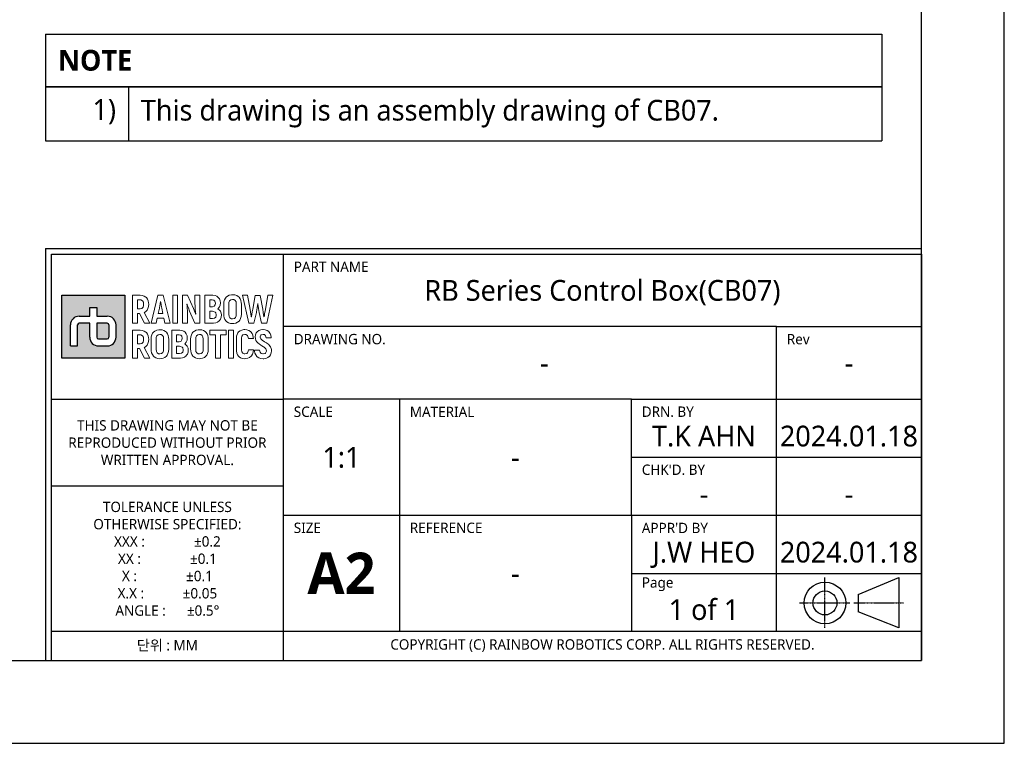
# Model space of a CAD drawing. Header units: millimetres. Extents: x 0 to 2376, y 0 to 1680.
# Tile 39 of 61: x 1704 to 2376, y 0 to 494. Entities that reach past the tile are written whole.
import ezdxf
from ezdxf.enums import TextEntityAlignment as Align

# ---------------------------------------------------------------- set-up
doc = ezdxf.new("R2010")
doc.units = ezdxf.units.MM
doc.header["$LTSCALE"] = 0.2
doc.linetypes.add('CENTER2', pattern=[1.125, 0.75, -0.125, 0.125, -0.125])
for name, color, linetype in [('02_Center Line', 1, 'CENTER2'), ('05_Section Line', 3, 'Continuous'), ('09_Table Line', 2, 'Continuous'), ('10_Drawing Template', 2, 'Continuous')]:
    doc.layers.add(name, color=color, linetype=linetype)
doc.layers.add('14_Mark', color=7, linetype='Continuous', true_color=0xe03c31)
doc.styles.add('Rainbow-2.5 Style', font='malgunsl.ttf')
doc.styles.add('Rainbow-4.0 Style', font='malgunsl.ttf')

# ---------------------------------------------------------------- blocks, each defined once
blk = doc.blocks.new('A$C5c51ae111123')
at = {"layer": '14_Mark'}
h = blk.add_hatch(color=256, dxfattribs=at)
h.dxf.hatch_style = 1
h.paths.add_polyline_path([(443.88, 76.44), (433.14, 76.44), (433.14, 65.7), (443.88, 65.7)])
h.paths.add_polyline_path([(439.1, 74.35), (439.1, 72.86), (440.9, 72.86, -0.414214), (442.38, 71.37), (442.38, 69.27, -0.414214), (440.9, 67.79), (439.39, 67.79, -0.414214), (437.91, 69.27), (437.91, 71.66), (436.12, 71.66, 0.414214), (435.82, 71.37), (435.82, 67.79), (434.63, 67.79), (434.63, 71.37, -0.414214), (436.11, 72.86), (437.91, 72.86), (437.91, 74.35)], flags=16)
h.paths.add_polyline_path([(440.89, 71.66, -0.414214), (441.19, 71.37), (441.19, 69.28, -0.414214), (440.89, 68.98), (439.4, 68.98, -0.414214), (439.1, 69.28), (439.1, 71.66)], flags=0)
h = blk.add_hatch(color=256, dxfattribs=at)
h.dxf.hatch_style = 1
h.paths.add_polyline_path([(441.19, 71.37, 0.414214), (440.89, 71.66), (439.1, 71.66), (439.1, 69.28, 0.414214), (439.4, 68.98), (440.89, 68.98, 0.414214), (441.19, 69.28)])
at = {"linetype": 'Continuous'}
for p, q in [((569.03, 25.37), (576.01, 28.26)), ((576.01, 28.26), (576.01, 19.67)), ((569.03, 25.37), (569.03, 22.41)), ((576.01, 19.67), (569.03, 22.41))]:
    blk.add_line(p, q, dxfattribs=at)
blk.add_lwpolyline([(0, 0), (594, 0), (594, 420), (0, 420)], close=True)
at = {"lineweight": 0}
for points in [[(446.5, 76.44), (445.19, 76.44), (445.19, 71.66), (446.03, 71.66), (446.03, 73.33), (446.41, 73.33)], [(446.49, 75.64), (446.65, 75.62), (446.91, 75.5), (447.06, 75.26), (447.11, 74.89), (447.1, 74.69), (447, 74.37), (446.8, 74.19), (446.49, 74.12), (446.03, 74.12)], [(446.03, 74.12), (446.03, 75.64), (446.49, 75.64)], [(447.77, 75.77), (447.59, 76.03), (447.48, 76.13), (447.21, 76.3), (446.88, 76.4), (446.5, 76.44)], [(447.7, 73.88), (447.85, 74.17), (447.94, 74.5), (447.97, 74.89), (447.96, 75.11), (447.9, 75.47), (447.77, 75.77)], [(450.45, 76.44), (449.55, 76.44), (448.38, 71.66), (449.25, 71.66), (449.44, 72.53), (450.56, 72.53)], [(450.56, 72.53), (450.75, 71.66), (451.62, 71.66), (450.45, 76.44)], [(454.6, 76.44), (453.76, 76.44), (453.76, 71.66), (454.59, 71.66), (454.59, 73.11), (454.58, 73.47), (454.57, 73.83), (454.55, 74.18), (454.52, 74.54), (454.49, 74.88), (454.51, 74.9)], [(455.97, 73.22), (455.94, 73.31), (455.8, 73.68), (455.71, 73.9), (455.59, 74.19), (454.6, 76.44)], [(455.87, 71.66), (456.7, 71.66), (456.7, 76.44)], [(456.7, 76.44), (455.87, 76.44), (455.87, 74.98), (455.88, 74.67), (455.89, 74.33), (455.92, 73.97), (455.95, 73.61), (455.99, 73.24), (455.97, 73.22)], [(458.94, 76.44), (457.55, 76.44), (457.55, 71.66), (458.98, 71.66), (459.05, 71.67), (459.41, 71.72), (459.72, 71.85), (459.99, 72.05), (460.04, 72.1), (460.22, 72.37)], [(458.81, 75.64), (459.08, 75.6), (459.28, 75.41), (459.35, 75.07), (459.31, 74.77), (459.14, 74.55), (458.84, 74.47), (458.38, 74.47)], [(458.38, 74.47), (458.38, 75.64), (458.81, 75.64)], [(460.04, 75.81), (459.85, 76.07), (459.62, 76.26), (459.3, 76.39), (458.94, 76.44)], [(460.04, 74.43), (460.16, 74.74), (460.2, 75.11), (460.2, 75.12), (460.16, 75.49), (460.04, 75.81)], [(462.28, 76.51), (462.08, 76.5), (461.73, 76.44), (461.43, 76.3), (461.18, 76.09), (461.05, 75.92), (460.9, 75.62), (460.81, 75.29), (460.78, 74.9), (460.78, 73.2), (460.79, 72.93), (460.87, 72.58), (460.99, 72.27)], [(460.99, 72.27), (461.18, 72.01), (461.3, 71.89), (461.58, 71.72), (461.91, 71.62), (462.28, 71.59), (462.49, 71.6), (462.84, 71.66), (463.13, 71.81), (463.39, 72.01), (463.52, 72.18), (463.66, 72.47), (463.75, 72.81), (463.78, 73.2), (463.78, 74.9), (463.77, 75.17), (463.7, 75.52), (463.57, 75.83)], [(462.28, 72.39), (462.08, 72.42), (461.84, 72.56), (461.7, 72.82), (461.64, 73.2), (461.64, 74.9), (461.66, 75.17), (461.78, 75.47), (461.98, 75.64), (462.28, 75.71)], [(463.57, 75.83), (463.39, 76.09), (463.26, 76.2), (462.99, 76.38), (462.66, 76.48), (462.28, 76.51)], [(462.28, 75.71), (462.49, 75.68), (462.73, 75.54), (462.87, 75.28), (462.92, 74.9), (462.92, 73.2), (462.9, 72.94), (462.79, 72.64), (462.59, 72.46), (462.28, 72.39)], [(464.85, 76.44), (463.98, 76.44), (465.05, 71.66)], [(465.48, 72.72), (465.46, 72.89), (465.42, 73.2), (465.35, 73.58), (465.28, 74.01), (464.85, 76.44)], [(467.02, 76.36), (466.14, 76.36), (465.72, 74.03), (465.65, 73.61), (465.58, 73.16), (465.53, 72.87), (465.51, 72.72), (465.48, 72.72)], [(467.65, 72.72), (467.64, 72.82), (467.59, 73.08), (467.53, 73.48), (467.44, 74.03), (467.02, 76.36)], [(467.22, 71.66), (468.11, 71.66), (469.18, 76.44)], [(469.18, 76.44), (468.31, 76.44), (467.89, 74.01), (467.83, 73.7), (467.76, 73.31), (467.71, 72.98), (467.68, 72.72), (467.65, 72.72)], [(449.61, 73.33), (449.8, 74.21), (449.82, 74.3), (449.87, 74.61), (449.93, 74.97), (449.99, 75.38), (450.01, 75.38)], [(450.01, 75.38), (450.04, 75.21), (450.1, 74.77), (450.16, 74.44), (450.2, 74.21), (450.39, 73.33), (449.61, 73.33)], [(454.51, 74.9), (454.52, 74.85), (454.61, 74.63), (454.75, 74.26), (454.95, 73.74), (455.87, 71.66)], [(460.22, 73.69), (460.05, 73.91), (459.76, 74.11), (459.84, 74.17), (460.04, 74.43)], [(465.05, 71.66), (465.94, 71.66), (466.34, 73.5), (466.36, 73.62), (466.43, 73.96), (466.48, 74.3), (466.53, 74.67), (466.57, 75.05), (466.6, 75.05)], [(466.6, 75.05), (466.61, 74.9), (466.65, 74.55), (466.69, 74.19), (466.75, 73.84), (466.82, 73.5), (467.22, 71.66)], [(446.41, 73.33), (447.26, 71.66), (448.18, 71.66), (447.22, 73.48)], [(447.22, 73.48), (447.23, 73.48), (447.49, 73.65), (447.7, 73.88)], [(458.85, 73.69), (459.05, 73.67), (459.34, 73.53), (459.43, 73.41), (459.51, 73.06), (459.51, 72.99), (459.42, 72.69), (459.2, 72.51), (458.85, 72.46), (458.38, 72.46)], [(458.38, 72.46), (458.38, 73.69), (458.85, 73.69)], [(460.22, 72.37), (460.34, 72.69), (460.37, 73.06), (460.34, 73.37), (460.22, 73.69)], [(446.5, 70.46), (445.19, 70.46), (445.19, 65.7), (446.03, 65.7), (446.03, 67.36), (446.41, 67.36)], [(446.49, 69.67), (446.65, 69.65), (446.91, 69.53), (447.06, 69.29), (447.11, 68.92), (447.1, 68.71), (447, 68.41), (446.8, 68.22), (446.49, 68.16), (446.03, 68.16)], [(446.03, 68.16), (446.03, 69.67), (446.49, 69.67)], [(447.77, 69.81), (447.59, 70.06), (447.48, 70.16), (447.21, 70.33), (446.88, 70.43), (446.5, 70.46)], [(447.7, 67.91), (447.85, 68.2), (447.94, 68.53), (447.97, 68.93), (447.96, 69.14), (447.9, 69.5), (447.77, 69.81)], [(449.88, 70.55), (449.68, 70.54), (449.33, 70.46), (449.03, 70.33), (448.78, 70.12), (448.64, 69.95), (448.5, 69.66), (448.41, 69.32), (448.38, 68.93), (448.38, 67.23), (448.39, 66.96), (448.46, 66.61), (448.59, 66.3)], [(448.59, 66.3), (448.78, 66.05), (448.9, 65.93), (449.18, 65.76), (449.5, 65.65), (449.88, 65.61), (450.08, 65.62), (450.43, 65.7), (450.73, 65.83), (450.98, 66.05), (451.11, 66.21), (451.26, 66.51), (451.35, 66.84), (451.38, 67.23), (451.38, 68.93), (451.36, 69.2), (451.3, 69.55), (451.17, 69.86)], [(449.88, 66.43), (449.67, 66.45), (449.44, 66.59), (449.29, 66.85), (449.24, 67.23), (449.24, 68.93), (449.26, 69.2), (449.37, 69.5), (449.58, 69.68), (449.88, 69.74)], [(451.17, 69.86), (450.98, 70.12), (450.86, 70.24), (450.58, 70.41), (450.25, 70.51), (449.88, 70.55)], [(449.88, 69.74), (450.09, 69.71), (450.33, 69.57), (450.47, 69.31), (450.51, 68.93), (450.51, 67.23), (450.49, 66.97), (450.38, 66.67), (450.18, 66.48), (449.88, 66.43)], [(453.29, 70.46), (451.89, 70.46), (451.89, 65.7), (453.4, 65.7), (453.76, 65.75), (454.07, 65.87), (454.34, 66.08), (454.38, 66.13), (454.57, 66.4)], [(453.16, 69.67), (453.43, 69.63), (453.63, 69.44), (453.7, 69.1), (453.65, 68.81), (453.49, 68.58), (453.19, 68.51), (452.73, 68.51)], [(452.73, 68.51), (452.73, 69.67), (453.16, 69.67)], [(454.39, 69.83), (454.2, 70.11), (453.96, 70.29), (453.65, 70.42), (453.29, 70.46)], [(454.38, 68.45), (454.51, 68.77), (454.55, 69.14), (454.55, 69.15), (454.51, 69.52), (454.39, 69.83)], [(456.63, 70.55), (456.43, 70.54), (456.08, 70.46), (455.78, 70.33), (455.53, 70.12), (455.39, 69.95), (455.25, 69.66), (455.16, 69.32), (455.13, 68.93), (455.13, 67.23), (455.14, 66.96), (455.21, 66.61), (455.34, 66.3)], [(455.34, 66.3), (455.53, 66.05), (455.66, 65.93), (455.93, 65.76), (456.26, 65.65), (456.63, 65.61), (456.83, 65.62), (457.18, 65.7), (457.48, 65.83), (457.73, 66.05), (457.87, 66.21), (458.02, 66.51), (458.1, 66.84), (458.13, 67.23), (458.13, 68.93), (458.12, 69.2), (458.05, 69.55), (457.92, 69.86)], [(456.63, 66.43), (456.42, 66.45), (456.19, 66.59), (456.04, 66.85), (455.99, 67.23), (455.99, 68.93), (456.01, 69.2), (456.12, 69.5), (456.33, 69.68), (456.63, 69.74)], [(457.92, 69.86), (457.73, 70.12), (457.61, 70.24), (457.33, 70.41), (457.01, 70.51), (456.63, 70.55)], [(456.63, 69.74), (456.84, 69.71), (457.08, 69.57), (457.22, 69.31), (457.26, 68.93), (457.26, 67.23), (457.25, 66.97), (457.14, 66.67), (456.93, 66.48), (456.63, 66.43)], [(463.05, 69.76), (462.96, 69.43), (462.93, 69.04), (462.93, 67.13), (462.93, 66.93), (463, 66.57), (463.12, 66.26), (463.31, 66.01), (463.39, 65.94), (463.65, 65.76), (463.98, 65.65), (464.36, 65.61), (464.52, 65.62), (464.88, 65.68), (465.19, 65.81), (465.44, 66.01), (465.53, 66.11), (465.7, 66.4)], [(464.36, 70.56), (464.23, 70.56), (463.87, 70.5), (463.56, 70.37), (463.31, 70.17), (463.21, 70.04), (463.05, 69.76)], [(464.36, 66.43), (464.28, 66.43), (464.01, 66.53), (463.85, 66.76), (463.79, 67.13), (463.79, 69.13), (463.87, 69.47), (464.06, 69.68), (464.35, 69.75)], [(464.35, 69.75), (464.53, 69.74), (464.82, 69.58), (464.91, 69.42), (464.99, 69.05), (465.83, 69.05), (465.81, 69.25), (465.74, 69.61), (465.61, 69.92), (465.42, 70.17), (465.34, 70.25), (465.07, 70.42), (464.74, 70.53), (464.36, 70.56)], [(467.49, 70.56), (467.46, 70.56), (467.09, 70.52), (466.77, 70.4), (466.51, 70.21), (466.31, 69.99), (466.18, 69.68), (466.14, 69.32), (466.17, 69.04), (466.28, 68.71), (466.4, 68.51), (466.64, 68.26), (466.8, 68.13), (467.1, 67.92), (467.27, 67.81), (467.56, 67.63), (467.66, 67.56), (467.91, 67.32), (467.95, 67.27), (468.05, 66.95), (468.05, 66.87), (467.91, 66.57), (467.84, 66.51), (467.49, 66.42)], [(468.76, 66.28), (468.89, 66.59), (468.93, 66.94), (468.91, 67.17), (468.83, 67.5), (468.75, 67.65), (468.55, 67.92), (468.45, 68.02), (468.16, 68.24), (468.06, 68.31), (467.76, 68.5), (467.67, 68.54), (467.38, 68.73), (467.35, 68.75), (467.1, 68.99), (466.99, 69.3), (466.99, 69.32), (467.13, 69.63), (467.15, 69.65), (467.49, 69.75)], [(468.69, 69.93), (468.49, 70.19), (468.45, 70.23), (468.19, 70.41), (467.86, 70.52), (467.49, 70.56)], [(467.49, 69.75), (467.72, 69.71), (467.93, 69.52), (468, 69.18), (468.86, 69.18), (468.86, 69.25), (468.81, 69.62), (468.69, 69.93)], [(446.41, 67.36), (447.26, 65.7), (448.18, 65.7), (447.22, 67.51)], [(447.22, 67.51), (447.23, 67.52), (447.49, 67.69), (447.7, 67.91)], [(453.2, 67.72), (453.4, 67.7), (453.69, 67.56), (453.78, 67.44), (453.86, 67.09), (453.86, 67.02), (453.77, 66.72), (453.55, 66.55), (453.2, 66.49), (452.73, 66.49)], [(452.73, 66.49), (452.73, 67.72), (453.2, 67.72)], [(454.56, 67.72), (454.39, 67.94), (454.11, 68.14), (454.18, 68.2), (454.38, 68.45)], [(454.57, 66.4), (454.68, 66.72), (454.72, 67.09), (454.69, 67.4), (454.56, 67.72)], [(465.85, 67.11), (465.01, 67.11), (464.97, 66.88), (464.83, 66.6), (464.71, 66.51), (464.36, 66.43)], [(465.7, 66.4), (465.8, 66.72), (465.85, 67.11)], [(466.9, 67.05), (466.04, 67.05), (466.05, 66.91), (466.11, 66.55), (466.24, 66.24), (466.44, 65.98), (466.51, 65.92), (466.78, 65.74), (467.11, 65.64), (467.49, 65.6), (467.61, 65.6), (467.97, 65.66), (468.28, 65.79), (468.54, 65.98), (468.56, 66), (468.76, 66.28)], [(467.49, 66.42), (467.47, 66.42), (467.15, 66.49), (466.97, 66.7), (466.9, 67.05)]]:
    blk.add_lwpolyline(points, dxfattribs=at)
for points in [[(452.08, 76.44), (452.91, 76.44), (452.91, 71.66), (452.08, 71.66), (452.08, 76.44)], [(461.18, 70.46), (458.41, 70.46), (458.41, 69.67), (459.37, 69.67), (459.37, 65.7), (460.23, 65.7), (460.23, 69.67), (461.18, 69.67)], [(461.58, 70.46), (462.42, 70.46), (462.42, 65.7), (461.58, 65.7), (461.58, 70.46)]]:
    blk.add_lwpolyline(points, close=True, dxfattribs=at)
at = {"linetype": 'Continuous'}
for radius in [3.55, 2.04]:
    blk.add_circle((563.39, 23.94), radius, dxfattribs=at)
at = {"layer": '02_Center Line'}
for p, q in [((563.39, 19.68), (563.39, 28.28)), ((559.05, 23.94), (567.65, 23.94)), ((568.33, 23.94), (576.78, 23.94))]:
    blk.add_line(p, q, dxfattribs=at)
at = {"layer": '05_Section Line', "linetype": 'Continuous'}
for q in [(430.37, 14.14), (579.86, 84.43)]:
    blk.add_line((430.37, 84.43), q, dxfattribs=at)
blk.add_lwpolyline([(579.86, 14.14), (579.86, 405.9), (14.14, 405.9), (14.14, 14.14)], close=True, dxfattribs=at)
at = {"layer": '09_Table Line'}
for p, q in [((431.36, 58.69), (431.36, 83.44)), ((431.36, 83.44), (470.96, 83.44)), ((470.96, 14.14), (470.96, 83.44)), ((470.96, 83.44), (579.86, 83.44)), ((579.86, 83.44), (579.86, 14.14)), ((555.11, 71.07), (470.96, 71.07)), ((555.11, 71.07), (579.86, 71.07)), ((555.11, 58.69), (555.11, 71.07)), ((431.36, 58.69), (470.96, 58.69)), ((431.36, 43.84), (431.36, 58.69)), ((530.36, 58.69), (470.96, 58.69)), ((490.76, 58.69), (490.76, 19.09)), ((530.36, 58.69), (555.11, 58.69)), ((530.36, 48.79), (530.36, 58.69)), ((555.11, 48.79), (555.11, 58.69)), ((555.11, 58.69), (579.86, 58.69)), ((530.36, 48.79), (555.11, 48.79)), ((530.36, 38.89), (530.36, 48.79)), ((555.11, 38.89), (555.11, 48.79)), ((555.11, 48.79), (579.86, 48.79)), ((470.96, 43.84), (431.36, 43.84)), ((431.36, 33.12), (431.36, 43.84)), ((470.96, 38.89), (579.86, 38.89)), ((530.36, 38.89), (530.36, 28.99)), ((555.11, 28.99), (555.11, 38.89)), ((431.36, 14.14), (431.36, 33.12)), ((530.36, 28.99), (530.36, 19.09)), ((530.36, 28.99), (555.11, 28.99)), ((555.11, 19.09), (555.11, 28.99)), ((555.11, 28.99), (579.86, 28.99)), ((470.96, 19.09), (431.36, 19.09)), ((579.86, 19.09), (470.96, 19.09)), ((431.36, 14.14), (470.96, 14.14)), ((470.96, 14.14), (579.86, 14.14))]:
    blk.add_line(p, q, dxfattribs=at)
at = {"layer": '14_Mark'}
for p, q in [((437.91, 72.86), (437.91, 74.35)), ((437.91, 74.35), (439.1, 74.35)), ((439.1, 74.35), (439.1, 72.86)), ((436.11, 72.86), (437.91, 72.86)), ((439.1, 72.86), (440.9, 72.86)), ((434.63, 67.79), (434.63, 71.37)), ((435.82, 67.79), (435.82, 71.37)), ((437.91, 71.66), (436.12, 71.66)), ((437.91, 69.27), (437.91, 71.66)), ((440.89, 71.66), (439.1, 71.66)), ((439.1, 71.66), (439.1, 69.28)), ((441.19, 71.37), (441.19, 69.28)), ((442.38, 71.37), (442.38, 69.27)), ((439.4, 68.98), (440.89, 68.98)), ((434.63, 67.79), (435.82, 67.79)), ((439.39, 67.79), (440.9, 67.79))]:
    blk.add_line(p, q, dxfattribs=at)
blk.add_lwpolyline([(433.14, 76.44), (443.88, 76.44), (443.88, 65.7), (433.14, 65.7)], close=True, dxfattribs=at)
for centre, radius, start, end in [((436.11, 71.37), 1.49, 90, 180), ((440.9, 71.37), 1.49, 0, 90), ((436.12, 71.37), 0.297, 90, 180), ((440.89, 71.37), 0.297, 0, 90), ((439.39, 69.27), 1.49, 180, 270), ((439.4, 69.28), 0.297, 180, 270), ((440.89, 69.28), 0.297, 270, 0), ((440.9, 69.27), 1.49, 270, 0)]:
    blk.add_arc(centre, radius, start, end, dxfattribs=at)
at = {"color": 2, "linetype": 'Continuous', "char_height": 1.7679, "width": 39.6, "attachment_point": 5, "style": 'Rainbow-4.0 Style'}
for s, insert in [('{\\C256;THIS DRAWING MAY NOT BE \\PREPRODUCED WITHOUT PRIOR \\PWRITTEN APPROVAL.}', (451.16, 51.27)), ('{\\C256;TOLERANCE UNLESS \\POTHERWISE SPECIFIED:\\PXXX :              %%P0.2\\PXX :              %%P0.1  \\PX :              %%P0.1\\PX.X :           %%P0.05\\PANGLE :      %%P0.5%%D}', (451.16, 31.47)), ('{\\C256;단위 : MM}', (451.16, 16.62))]:
    blk.add_mtext(s, dxfattribs=dict(at, insert=insert))
at = {"insert": (480.86, 28.99), "char_height": 7.0714, "width": 19.8, "attachment_point": 5, "style": 'Rainbow-4.0 Style'}
blk.add_mtext('{\\fMalgun Gothic|b1|i0|c129|p50;A2}', dxfattribs=at)
at = {"linetype": 'Continuous', "insert": (525.41, 16.67), "char_height": 1.7679, "width": 108.9, "attachment_point": 5, "style": 'Rainbow-4.0 Style'}
blk.add_mtext('COPYRIGHT (C) RAINBOW ROBOTICS CORP. ALL RIGHTS RESERVED.', dxfattribs=at)
at = {"linetype": 'Continuous', "style": 'Rainbow-4.0 Style'}
for tag, p in [('PART_NAME', (525.41, 77.26)), ('DRAWING_NO', (515.51, 64.88)), ('REV', (567.48, 64.88)), ('제도', (542.73, 52.41)), ('DATE_1', (567.48, 52.41)), ('SCALE', (480.86, 48.79)), ('MATERIAL', (510.56, 48.79)), ('검도', (542.73, 42.51)), ('DATE_2', (567.48, 42.51)), ('승인', (542.73, 32.61)), ('DATE_3', (567.48, 32.61)), ('REFERENCE', (510.56, 28.99)), ('PAGE', (542.73, 22.81))]:
    blk.add_attdef(tag, text='', height=3.54, dxfattribs=at).set_placement(p, align=Align.MIDDLE_CENTER)
at = {"layer": '10_Drawing Template', "linetype": 'Continuous', "attachment_point": 7, "style": 'Rainbow-4.0 Style'}
for s, insert, char_height in [('PART NAME', (472.73, 80.4), 1.768), ('DRAWING NO.', (472.73, 68.03), 1.7679), ('Rev', (556.88, 68.03), 1.768), ('SCALE', (472.73, 55.65), 1.768), ('MATERIAL', (492.53, 55.65), 1.768), ('DRN. BY', (532.13, 55.65), 1.768), ("CHK'D. BY", (532.13, 45.75), 1.768), ('SIZE', (472.73, 35.85), 1.768), ('REFERENCE', (492.53, 35.85), 1.768), ("APPR'D BY", (532.13, 35.85), 1.768), ('Page', (532.13, 25.95), 1.768)]:
    blk.add_mtext(s, dxfattribs=dict(at, insert=insert, char_height=char_height))
blk = doc.blocks.new('*T65')
at = {"color": 251, "transparency": 16777216}
for p, q in [((0, 0), (570.95, 0)), ((0, 0), (0, -72.68)), ((570.95, 0), (570.95, -72.68)), ((0, -35.81), (570.95, -35.81)), ((0, -35.85), (570.95, -35.85)), ((56.57, -35.85), (56.57, -72.68)), ((0, -72.68), (570.95, -72.68))]:
    blk.add_line(p, q, dxfattribs=at)
at = {"transparency": 16777216, "style": 'Rainbow-2.5 Style'}
for s, insert, char_height, width, attachment_point in [('{\\fMalgun Gothic|b1|i0|c129|p50;NOTE}', (8.49, -17.91), 14.1429, 553.9818, 4), ('1)', (48.09, -44.31), 14.143, 39.6, 3), ('This drawing is an assembly drawing of CB07.', (65.06, -54.26), 14.1429, 497.4104, 4)]:
    blk.add_mtext(s, dxfattribs=dict(at, insert=insert, char_height=char_height, width=width, attachment_point=attachment_point))

msp = doc.modelspace()

# ---------------------------------------------------------------- block references
at = {"xscale": 4, "yscale": 4, "zscale": 4}
msp.add_blockref('A$C5c51ae111123', (0, 0), dxfattribs=at).add_auto_attribs({'승인': 'J.W HEO', '검도': '-', '제도': 'T.K AHN', 'REV': '-', 'PART_NAME': 'RB Series Control Box(CB07)', 'DRAWING_NO': '-', 'SCALE': '1:1', 'MATERIAL': '-', 'REFERENCE': '-', 'PAGE': '1 of 1', 'DATE_1': '2024.01.18', 'DATE_2': '-', 'DATE_3': '2024.01.18'})
msp.add_blockref('*T65', (1721.469, 483.856))

doc.saveas('drawing.dxf')
